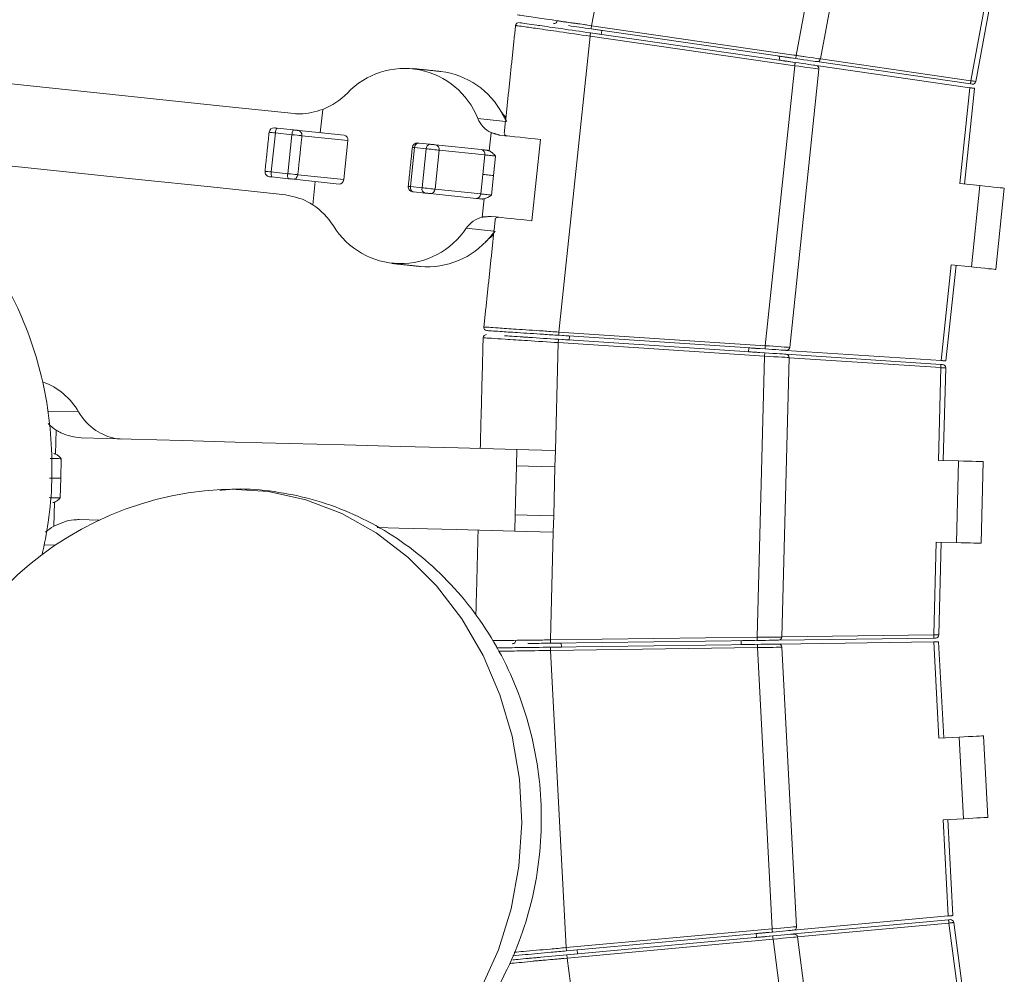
# Model space of a CAD drawing. Header units: millimetres. Extents: x 95 to 591, y 325 to 1119.
# Tile 19 of 55: x 282 to 313, y 487 to 516. Entities that reach past the tile are written whole.
import ezdxf

# ---------------------------------------------------------------- set-up
doc = ezdxf.new("R2010")
doc.units = ezdxf.units.MM

msp = doc.modelspace()

# ---------------------------------------------------------------- linework, layer by layer
at = {"color": 7, "linetype": 'Continuous', "lineweight": 15}
for p, q in [((306.18, 514.721), (307.748, 523.182)), ((306.922, 514.61), (308.481, 523.021)), ((299.919, 515.629), (300.521, 518.875)), ((311.527, 513.946), (312.044, 516.739)), ((311.675, 513.921), (312.192, 516.712)), ((300.232, 515.483), (299.903, 515.53)), ((306.166, 514.622), (299.905, 515.53)), ((299.919, 515.629), (306.18, 514.721)), ((300.215, 515.361), (300.232, 515.483)), ((298.921, 506.253), (299.873, 515.31)), ((306.134, 514.405), (299.873, 515.31)), ((299.887, 515.409), (306.148, 514.504)), ((299.89, 515.408), (300.215, 515.361)), ((305.658, 514.574), (305.676, 514.693)), ((305.962, 514.531), (306.071, 514.515)), ((306.088, 514.633), (305.98, 514.649)), ((311.512, 513.847), (306.81, 514.529)), ((311.511, 513.847), (306.81, 514.529)), ((306.923, 514.613), (311.527, 513.946)), ((305.234, 505.836), (306.134, 514.405)), ((305.982, 505.783), (306.877, 514.301)), ((306.792, 514.411), (311.491, 513.732)), ((311.183, 510.799), (311.491, 513.732)), ((311.332, 510.784), (311.64, 513.71)), ((311.332, 510.784), (311.64, 513.71)), ((311.562, 513.84), (311.512, 513.847)), ((291.695, 513.068), (291.62, 512.353)), ((296.438, 512.789), (297.286, 512.7)), ((290.296, 512.492), (290.803, 512.439)), ((290.872, 512.431), (292.35, 512.276)), ((290.121, 511.153), (290.247, 512.346)), ((290.753, 512.293), (290.247, 512.346)), ((290.628, 511.1), (290.753, 512.293)), ((292.465, 512.113), (291.058, 512.261)), ((292.34, 510.92), (292.465, 512.113)), ((296.845, 512.355), (296.786, 511.799)), ((298.092, 509.662), (298.353, 512.148)), ((294.378, 510.705), (294.503, 511.899)), ((294.858, 511.862), (294.503, 511.899)), ((294.628, 512.037), (294.983, 511.999)), ((294.732, 510.668), (294.858, 511.862)), ((295.13, 510.626), (295.255, 511.82)), ((295.142, 511.983), (296.54, 511.836)), ((296.654, 511.673), (295.255, 511.82)), ((296.591, 511.076), (296.654, 511.673)), ((296.981, 511.638), (296.919, 511.042)), ((290.121, 511.153), (290.628, 511.1)), ((290.646, 510.947), (290.139, 511)), ((292.194, 510.784), (290.715, 510.94)), ((290.933, 511.068), (292.34, 510.92)), ((296.528, 510.479), (296.591, 511.076)), ((296.919, 511.042), (296.856, 510.445)), ((291.388, 510.146), (291.463, 510.861)), ((294.378, 510.705), (294.732, 510.668)), ((295.13, 510.626), (296.528, 510.479)), ((311.183, 510.799), (311.801, 510.734)), ((311.54, 508.248), (311.801, 510.734)), ((312.286, 508.17), (312.547, 510.656)), ((294.826, 510.508), (294.471, 510.545)), ((296.384, 510.344), (294.985, 510.491)), ((296.573, 509.773), (296.632, 510.328)), ((296.933, 509.343), (296.085, 509.433)), ((310.614, 505.381), (310.922, 508.313)), ((310.763, 505.371), (311.071, 508.297)), ((310.763, 505.371), (311.071, 508.297)), ((311.54, 508.248), (310.922, 508.313)), ((305.227, 505.736), (298.914, 506.153)), ((299.245, 506.131), (298.917, 506.153)), ((298.921, 506.253), (305.234, 505.836)), ((299.237, 506.009), (299.245, 506.131)), ((298.813, 502.631), (298.9, 505.931)), ((305.213, 505.517), (298.9, 505.931)), ((298.905, 506.031), (299.237, 506.009)), ((298.906, 506.031), (305.219, 505.617)), ((304.725, 505.649), (304.733, 505.769)), ((304.988, 496.915), (305.213, 505.517)), ((305.032, 505.629), (305.141, 505.622)), ((305.149, 505.741), (305.039, 505.749)), ((305.869, 505.574), (310.61, 505.264)), ((305.869, 505.574), (310.609, 505.264)), ((310.614, 505.381), (305.876, 505.693)), ((305.738, 496.921), (305.962, 505.472)), ((310.604, 505.164), (305.962, 505.468)), ((310.61, 505.264), (310.66, 505.26)), ((310.529, 502.324), (310.604, 505.164)), ((310.679, 502.32), (310.754, 505.158)), ((283.274, 503.834), (284.225, 503.809)), ((283.542, 503.25), (283.523, 502.521)), ((297.633, 502.662), (297.62, 502.162)), ((298.813, 502.631), (298.8, 502.131)), ((283.695, 502.377), (283.68, 501.777)), ((310.529, 502.324), (311.15, 502.308)), ((311.085, 499.809), (311.15, 502.308)), ((311.835, 499.789), (311.9, 502.288)), ((297.58, 500.663), (297.62, 502.162)), ((298.761, 500.632), (298.8, 502.131)), ((283.68, 501.777), (283.664, 501.177)), ((283.465, 500.313), (283.485, 501.042)), ((297.567, 500.163), (297.58, 500.663)), ((284.855, 500.496), (284.238, 500.512)), ((298.748, 500.132), (298.761, 500.632)), ((298.662, 496.832), (298.748, 500.132)), ((310.39, 496.986), (310.464, 499.825)), ((311.085, 499.809), (310.464, 499.825)), ((310.54, 496.984), (310.614, 499.821)), ((283.518, 499.735), (283.165, 499.744)), ((298.662, 496.832), (304.988, 496.915)), ((304.989, 496.815), (298.663, 496.732)), ((304.495, 496.688), (304.493, 496.81)), ((304.91, 496.814), (304.801, 496.812)), ((310.391, 496.886), (305.639, 496.823)), ((310.389, 496.886), (305.639, 496.823)), ((305.641, 496.704), (310.388, 496.769)), ((305.738, 496.925), (310.39, 496.986)), ((310.542, 493.824), (310.388, 496.769)), ((310.441, 496.886), (310.391, 496.886)), ((310.692, 493.832), (310.538, 496.771)), ((310.692, 493.832), (310.538, 496.771)), ((298.994, 496.736), (298.661, 496.732)), ((298.664, 496.609), (304.99, 496.695)), ((304.992, 496.595), (298.666, 496.509)), ((299.142, 487.415), (298.666, 496.509)), ((298.667, 496.609), (298.996, 496.614)), ((298.996, 496.614), (298.994, 496.736)), ((304.802, 496.693), (304.912, 496.694)), ((305.443, 487.991), (304.992, 496.595)), ((306.19, 488.055), (305.742, 496.609)), ((310.542, 493.824), (311.163, 493.856)), ((311.294, 491.36), (311.163, 493.856)), ((312.043, 491.399), (311.912, 493.896)), ((311.294, 491.36), (310.673, 491.327)), ((310.828, 488.383), (310.673, 491.327)), ((310.977, 488.396), (310.823, 491.335)), ((310.977, 488.396), (310.823, 491.335)), ((310.828, 488.383), (306.099, 487.951)), ((306.111, 487.832), (310.843, 488.267)), ((306.111, 487.832), (310.841, 488.267)), ((310.852, 488.167), (306.219, 487.741)), ((310.843, 488.267), (310.892, 488.271)), ((311.222, 485.351), (310.852, 488.167)), ((311.371, 485.37), (311.001, 488.185)), ((299.142, 487.415), (305.443, 487.991)), ((305.452, 487.891), (299.151, 487.316)), ((299.163, 487.193), (305.463, 487.772)), ((304.969, 487.727), (304.958, 487.846)), ((305.373, 487.884), (305.264, 487.874)), ((305.275, 487.755), (305.385, 487.765)), ((307.335, 479.264), (306.219, 487.745)), ((299.142, 487.415), (299.151, 487.316)), ((305.472, 487.673), (299.172, 487.094)), ((306.595, 479.141), (305.472, 487.673)), ((299.481, 487.346), (299.154, 487.316)), ((299.161, 487.193), (299.492, 487.224)), ((299.492, 487.224), (299.481, 487.346)), ((299.603, 483.821), (299.172, 487.094))]:
    msp.add_line(p, q, dxfattribs=at)
at = {"color": 7, "linetype": 'Continuous', "lineweight": 15, "flags": 128}
for points in [[(299.919, 515.629), (299.916, 515.61), (299.914, 515.591), (299.911, 515.574), (299.909, 515.559), (299.907, 515.547), (299.906, 515.538), (299.905, 515.532), (299.905, 515.53)], [(299.873, 515.31), (299.876, 515.329), (299.878, 515.347), (299.881, 515.365), (299.883, 515.38), (299.885, 515.392), (299.886, 515.401), (299.887, 515.407), (299.887, 515.409)], [(275.037, 514.598), (276.661, 514.428), (278.392, 514.246), (280.229, 514.053), (282.165, 513.849), (284.198, 513.636), (286.321, 513.412), (288.531, 513.18), (290.821, 512.939)], [(305.846, 514.669), (305.822, 514.672), (305.791, 514.677), (305.755, 514.682), (305.714, 514.688), (305.669, 514.694), (305.623, 514.701)], [(305.658, 514.575), (305.696, 514.569), (305.737, 514.563), (305.774, 514.558), (305.805, 514.554), (305.829, 514.55)], [(305.829, 514.55), (305.843, 514.548), (305.861, 514.545), (305.883, 514.542), (305.908, 514.539), (305.935, 514.535), (305.962, 514.531)], [(305.98, 514.649), (305.952, 514.653), (305.926, 514.657), (305.901, 514.661), (305.879, 514.664), (305.86, 514.666), (305.846, 514.669)], [(306.102, 514.732), (306.274, 514.707), (306.413, 514.686)], [(306.18, 514.721), (306.177, 514.702), (306.175, 514.683), (306.172, 514.666), (306.17, 514.651), (306.168, 514.639), (306.167, 514.63), (306.166, 514.624), (306.166, 514.622)], [(306.81, 514.529), (306.797, 514.531), (306.761, 514.536), (306.701, 514.545), (306.621, 514.556), (306.524, 514.57), (306.412, 514.586), (306.291, 514.604), (306.166, 514.622)], [(306.18, 514.721), (306.325, 514.699), (306.464, 514.678), (306.593, 514.659), (306.705, 514.642), (306.797, 514.628), (306.866, 514.618), (306.908, 514.612), (306.922, 514.61)], [(306.134, 514.405), (306.137, 514.424), (306.14, 514.443), (306.142, 514.46), (306.144, 514.475), (306.146, 514.487), (306.147, 514.496), (306.148, 514.502), (306.148, 514.504)], [(306.877, 514.301), (306.866, 514.303), (306.833, 514.308), (306.778, 514.315), (306.704, 514.326), (306.612, 514.338), (306.506, 514.353), (306.388, 514.37), (306.263, 514.387), (306.134, 514.405)], [(306.148, 514.504), (306.26, 514.488), (306.369, 514.472), (306.47, 514.457), (306.562, 514.444), (306.642, 514.433), (306.706, 514.423), (306.753, 514.416), (306.783, 514.412), (306.792, 514.411)], [(311.512, 513.847), (311.513, 513.849), (311.513, 513.855), (311.515, 513.864), (311.517, 513.876), (311.519, 513.891), (311.521, 513.908), (311.524, 513.927), (311.527, 513.946)], [(311.527, 513.946), (311.552, 513.942), (311.577, 513.937), (311.601, 513.933), (311.622, 513.93), (311.64, 513.927), (311.655, 513.924), (311.666, 513.922), (311.672, 513.921), (311.675, 513.921)], [(311.64, 513.71), (311.638, 513.711), (311.63, 513.712), (311.619, 513.714), (311.603, 513.716), (311.584, 513.719), (311.561, 513.722), (311.536, 513.725), (311.51, 513.729), (311.483, 513.733)], [(311.64, 513.71), (311.638, 513.711), (311.631, 513.712), (311.62, 513.713), (311.605, 513.715), (311.587, 513.718), (311.566, 513.721), (311.542, 513.725), (311.517, 513.728), (311.491, 513.732)], [(290.219, 512.5), (290.221, 512.5), (290.227, 512.499), (290.239, 512.498), (290.255, 512.496), (290.274, 512.494), (290.296, 512.492)], [(290.785, 512.441), (290.788, 512.44), (290.804, 512.439), (290.832, 512.436), (290.872, 512.431)], [(290.803, 512.439), (290.834, 512.435), (290.865, 512.432), (290.892, 512.429), (290.912, 512.427), (290.923, 512.426), (290.925, 512.426)], [(290.56, 510.453), (288.269, 510.694), (286.06, 510.926), (283.936, 511.149), (281.904, 511.363), (279.967, 511.567), (278.131, 511.76), (276.399, 511.942), (274.776, 512.112)], [(290.247, 512.346), (290.192, 512.352), (290.144, 512.357), (290.104, 512.361), (290.075, 512.364), (290.058, 512.366), (290.054, 512.367)], [(291.058, 512.261), (291.053, 512.262), (291.026, 512.264), (290.976, 512.27), (290.91, 512.277), (290.833, 512.285), (290.753, 512.293)], [(291.682, 512.346), (291.684, 512.346), (291.684, 512.346)], [(297.112, 512.278), (297.267, 512.262), (297.421, 512.246), (297.576, 512.23), (297.731, 512.213), (297.886, 512.197), (298.041, 512.181), (298.197, 512.164), (298.353, 512.148)], [(294.503, 511.899), (294.459, 511.904), (294.438, 511.906), (294.437, 511.906)], [(294.601, 512.039), (294.602, 512.039), (294.61, 512.038), (294.628, 512.037)], [(295.255, 511.82), (295.22, 511.824), (295.176, 511.828), (295.124, 511.834), (295.068, 511.84), (295.01, 511.846), (294.954, 511.852), (294.902, 511.857), (294.858, 511.862)], [(294.983, 511.999), (295, 511.997), (295.021, 511.995), (295.044, 511.993), (295.067, 511.991), (295.089, 511.988), (295.11, 511.986), (295.128, 511.984), (295.142, 511.983)], [(296.54, 511.836), (296.557, 511.834), (296.576, 511.832), (296.597, 511.83), (296.62, 511.827), (296.644, 511.825), (296.67, 511.822), (296.697, 511.819), (296.725, 511.816)], [(296.981, 511.638), (296.938, 511.643), (296.891, 511.648), (296.844, 511.653), (296.798, 511.658), (296.755, 511.662), (296.715, 511.666), (296.681, 511.67), (296.654, 511.673)], [(289.929, 511.173), (289.933, 511.173), (289.949, 511.171), (289.978, 511.168), (290.018, 511.164), (290.067, 511.159), (290.121, 511.153)], [(290.139, 511), (290.117, 511.002), (290.098, 511.004), (290.082, 511.006), (290.07, 511.007), (290.064, 511.008), (290.062, 511.008)], [(290.628, 511.1), (290.707, 511.091), (290.784, 511.083), (290.851, 511.076), (290.9, 511.071), (290.928, 511.068), (290.933, 511.068)], [(290.715, 510.94), (290.675, 510.944), (290.647, 510.947), (290.631, 510.948), (290.628, 510.949)], [(290.768, 510.934), (290.766, 510.934), (290.755, 510.935), (290.735, 510.938), (290.708, 510.94), (290.678, 510.944), (290.646, 510.947)], [(296.919, 511.042), (296.875, 511.046), (296.829, 511.051), (296.782, 511.056), (296.736, 511.061), (296.692, 511.066), (296.652, 511.07), (296.618, 511.073), (296.591, 511.076)], [(291.528, 510.854), (291.527, 510.854), (291.525, 510.854)], [(294.311, 510.713), (294.313, 510.712), (294.334, 510.71), (294.378, 510.705)], [(294.732, 510.668), (294.777, 510.664), (294.828, 510.658), (294.885, 510.652), (294.942, 510.646), (294.999, 510.64), (295.051, 510.635), (295.095, 510.63), (295.13, 510.626)], [(311.801, 510.734), (311.947, 510.719), (312.086, 510.704), (312.215, 510.691), (312.328, 510.679), (312.421, 510.669), (312.49, 510.662), (312.533, 510.658), (312.547, 510.656)], [(294.471, 510.545), (294.454, 510.547), (294.445, 510.548), (294.445, 510.548)], [(294.985, 510.491), (294.971, 510.492), (294.953, 510.494), (294.932, 510.496), (294.91, 510.499), (294.887, 510.501), (294.864, 510.504), (294.844, 510.506), (294.826, 510.508)], [(296.568, 510.324), (296.54, 510.327), (296.513, 510.33), (296.487, 510.333), (296.463, 510.336), (296.44, 510.338), (296.419, 510.34), (296.4, 510.342), (296.384, 510.344)], [(296.528, 510.479), (296.556, 510.477), (296.59, 510.473), (296.629, 510.469), (296.673, 510.464), (296.719, 510.459), (296.766, 510.454), (296.812, 510.45), (296.856, 510.445)], [(298.092, 509.662), (297.936, 509.678), (297.78, 509.694), (297.625, 509.711), (297.47, 509.727), (297.315, 509.743), (297.16, 509.759), (297.005, 509.776), (296.851, 509.792)], [(312.286, 508.17), (312.271, 508.171), (312.229, 508.176), (312.16, 508.183), (312.067, 508.193), (311.954, 508.205), (311.825, 508.218), (311.685, 508.233), (311.54, 508.248)], [(298.914, 506.153), (298.914, 506.155), (298.915, 506.161), (298.915, 506.17), (298.916, 506.182), (298.917, 506.198), (298.918, 506.215), (298.92, 506.234), (298.921, 506.253)], [(298.906, 506.031), (298.906, 506.029), (298.906, 506.023), (298.905, 506.014), (298.904, 506.001), (298.904, 505.986), (298.902, 505.969), (298.901, 505.95), (298.9, 505.931)], [(305.469, 505.819), (305.328, 505.829), (305.155, 505.841)], [(305.227, 505.736), (305.227, 505.738), (305.227, 505.744), (305.228, 505.753), (305.229, 505.766), (305.23, 505.781), (305.231, 505.798), (305.232, 505.817), (305.234, 505.836)], [(305.234, 505.836), (305.364, 505.827), (305.49, 505.818), (305.608, 505.809), (305.715, 505.802), (305.807, 505.795), (305.882, 505.79), (305.937, 505.786), (305.971, 505.784), (305.982, 505.783)], [(304.725, 505.649), (304.763, 505.647), (304.805, 505.644), (304.842, 505.642), (304.873, 505.64), (304.897, 505.638)], [(304.905, 505.758), (304.88, 505.759), (304.849, 505.761), (304.812, 505.764), (304.771, 505.766), (304.733, 505.769)], [(304.897, 505.638), (304.911, 505.637), (304.93, 505.636), (304.952, 505.634), (304.977, 505.633), (305.004, 505.631), (305.032, 505.629)], [(305.039, 505.749), (305.011, 505.751), (304.985, 505.752), (304.96, 505.754), (304.938, 505.755), (304.919, 505.757), (304.905, 505.758)], [(305.219, 505.617), (305.219, 505.615), (305.219, 505.609), (305.218, 505.6), (305.217, 505.588), (305.217, 505.573), (305.215, 505.555), (305.214, 505.537), (305.213, 505.517)], [(305.962, 505.472), (305.948, 505.473), (305.905, 505.475), (305.836, 505.48), (305.743, 505.485), (305.629, 505.492), (305.5, 505.5), (305.359, 505.508), (305.213, 505.517)], [(305.219, 505.617), (305.346, 505.609), (305.468, 505.601), (305.58, 505.593), (305.678, 505.587), (305.759, 505.582), (305.819, 505.578), (305.856, 505.575), (305.869, 505.574)], [(305.876, 505.693), (305.866, 505.694), (305.837, 505.696), (305.789, 505.699), (305.724, 505.703), (305.644, 505.709), (305.552, 505.715), (305.449, 505.722), (305.34, 505.729), (305.227, 505.736)], [(310.604, 505.164), (310.605, 505.183), (310.606, 505.202), (310.607, 505.219), (310.608, 505.234), (310.609, 505.247), (310.61, 505.256), (310.61, 505.262), (310.61, 505.264)], [(310.606, 505.381), (310.633, 505.379), (310.659, 505.378), (310.684, 505.376), (310.707, 505.374), (310.726, 505.373), (310.742, 505.372), (310.754, 505.371), (310.761, 505.371), (310.763, 505.371)], [(310.614, 505.381), (310.64, 505.379), (310.665, 505.377), (310.689, 505.376), (310.71, 505.374), (310.728, 505.373), (310.743, 505.372), (310.754, 505.371), (310.761, 505.371), (310.763, 505.371)], [(310.754, 505.158), (310.751, 505.158), (310.745, 505.158), (310.733, 505.159), (310.719, 505.159), (310.7, 505.16), (310.679, 505.161), (310.655, 505.162), (310.63, 505.163), (310.604, 505.164)], [(284.304, 503.011), (285.832, 502.971), (287.404, 502.93), (289.017, 502.888), (290.669, 502.844), (292.359, 502.8), (294.084, 502.755), (295.843, 502.709), (297.633, 502.662)], [(297.633, 502.662), (298.005, 502.652), (298.402, 502.642), (298.813, 502.631)], [(283.695, 502.377), (283.657, 502.378), (283.615, 502.379), (283.569, 502.38), (283.522, 502.381), (283.475, 502.382), (283.43, 502.384), (283.389, 502.385), (283.352, 502.386)], [(311.15, 502.308), (311.297, 502.304), (311.437, 502.3), (311.567, 502.297), (311.681, 502.294), (311.774, 502.292), (311.843, 502.29), (311.886, 502.289), (311.9, 502.288)], [(297.62, 502.162), (297.991, 502.152), (298.389, 502.142), (298.8, 502.131)], [(283.336, 501.786), (283.373, 501.785), (283.414, 501.784), (283.459, 501.783), (283.506, 501.781), (283.553, 501.78), (283.599, 501.779), (283.642, 501.778), (283.68, 501.777)], [(296.543, 486.171), (297.072, 487.35), (297.458, 488.602), (297.696, 489.904), (297.781, 491.235), (297.711, 492.569), (297.488, 493.883), (297.115, 495.153), (296.6, 496.358), (295.951, 497.475), (295.18, 498.484), (294.301, 499.368), (293.329, 500.111), (292.282, 500.699), (291.179, 501.122), (290.039, 501.372), (288.883, 501.445), (288.593, 501.436)], [(283.321, 501.186), (283.357, 501.185), (283.399, 501.184), (283.444, 501.183), (283.49, 501.182), (283.538, 501.18), (283.583, 501.179), (283.626, 501.178), (283.664, 501.177)], [(297.58, 500.663), (297.952, 500.653), (298.35, 500.642), (298.761, 500.632)], [(297.567, 500.163), (295.777, 500.21), (294.019, 500.256), (293.364, 500.273)], [(298.748, 500.132), (298.337, 500.143), (297.939, 500.153), (297.567, 500.163)], [(311.835, 499.789), (311.82, 499.79), (311.778, 499.791), (311.708, 499.793), (311.615, 499.795), (311.501, 499.798), (311.372, 499.801), (311.231, 499.805), (311.085, 499.809)], [(298.662, 496.832), (298.662, 496.812), (298.662, 496.794), (298.662, 496.776), (298.663, 496.761), (298.663, 496.749), (298.663, 496.74), (298.663, 496.734), (298.663, 496.732)], [(304.666, 496.811), (304.642, 496.81), (304.61, 496.81), (304.574, 496.809), (304.532, 496.809), (304.493, 496.808)], [(304.801, 496.812), (304.773, 496.812), (304.746, 496.812), (304.721, 496.811), (304.699, 496.811), (304.68, 496.811), (304.666, 496.811)], [(304.988, 496.915), (305.134, 496.916), (305.275, 496.917), (305.405, 496.918), (305.518, 496.919), (305.612, 496.92), (305.681, 496.92), (305.724, 496.921), (305.738, 496.921)], [(304.988, 496.915), (304.988, 496.895), (304.988, 496.877), (304.988, 496.859), (304.989, 496.844), (304.989, 496.832), (304.989, 496.822), (304.989, 496.817), (304.989, 496.815)], [(305.639, 496.823), (305.627, 496.823), (305.59, 496.823), (305.53, 496.822), (305.449, 496.821), (305.35, 496.82), (305.238, 496.818), (305.116, 496.816), (304.989, 496.815)], [(310.538, 496.771), (310.536, 496.771), (310.529, 496.771), (310.517, 496.77), (310.501, 496.77), (310.481, 496.77), (310.459, 496.77), (310.434, 496.769), (310.407, 496.769), (310.38, 496.768)], [(310.538, 496.771), (310.536, 496.771), (310.529, 496.771), (310.518, 496.77), (310.503, 496.77), (310.485, 496.77), (310.463, 496.77), (310.439, 496.769), (310.414, 496.769), (310.388, 496.769)], [(310.39, 496.986), (310.416, 496.985), (310.441, 496.985), (310.465, 496.985), (310.486, 496.984), (310.504, 496.984), (310.519, 496.984), (310.53, 496.984), (310.537, 496.984), (310.54, 496.984)], [(310.391, 496.886), (310.391, 496.887), (310.391, 496.893), (310.391, 496.902), (310.39, 496.915), (310.39, 496.93), (310.39, 496.947), (310.39, 496.966), (310.39, 496.986)], [(298.666, 496.509), (298.665, 496.529), (298.665, 496.548), (298.665, 496.565), (298.665, 496.58), (298.665, 496.592), (298.664, 496.602), (298.664, 496.607), (298.664, 496.609)], [(304.495, 496.688), (304.533, 496.689), (304.575, 496.69), (304.612, 496.69), (304.643, 496.69), (304.667, 496.691)], [(304.667, 496.691), (304.682, 496.691), (304.7, 496.691), (304.722, 496.692), (304.747, 496.692), (304.774, 496.692), (304.802, 496.693)], [(304.913, 496.594), (305.087, 496.597), (305.227, 496.6)], [(304.99, 496.695), (305.103, 496.697), (305.213, 496.698), (305.315, 496.7), (305.408, 496.701), (305.488, 496.702), (305.554, 496.703), (305.601, 496.704), (305.631, 496.704), (305.641, 496.704)], [(304.992, 496.595), (304.991, 496.615), (304.991, 496.633), (304.991, 496.651), (304.991, 496.666), (304.99, 496.678), (304.99, 496.688), (304.99, 496.693), (304.99, 496.695)], [(305.742, 496.609), (305.73, 496.609), (305.697, 496.608), (305.641, 496.607), (305.566, 496.606), (305.474, 496.604), (305.367, 496.602), (305.248, 496.6), (305.122, 496.598), (304.992, 496.595)], [(311.163, 493.856), (311.309, 493.864), (311.449, 493.871), (311.579, 493.878), (311.692, 493.884), (311.786, 493.889), (311.855, 493.893), (311.897, 493.895), (311.912, 493.896)], [(312.043, 491.399), (312.028, 491.398), (311.986, 491.396), (311.916, 491.393), (311.823, 491.388), (311.71, 491.382), (311.58, 491.375), (311.44, 491.368), (311.294, 491.36)], [(310.82, 488.382), (310.847, 488.384), (310.873, 488.387), (310.898, 488.389), (310.92, 488.391), (310.94, 488.393), (310.956, 488.394), (310.968, 488.395), (310.975, 488.396), (310.977, 488.396)], [(310.828, 488.383), (310.854, 488.385), (310.879, 488.387), (310.902, 488.39), (310.924, 488.391), (310.942, 488.393), (310.957, 488.395), (310.968, 488.396), (310.975, 488.396), (310.977, 488.396)], [(305.443, 487.991), (305.572, 488.002), (305.698, 488.013), (305.816, 488.023), (305.923, 488.032), (306.015, 488.04), (306.09, 488.047), (306.145, 488.052), (306.179, 488.054), (306.19, 488.055)], [(310.852, 488.167), (310.85, 488.187), (310.848, 488.205), (310.847, 488.222), (310.845, 488.237), (310.844, 488.25), (310.843, 488.259), (310.843, 488.265), (310.843, 488.267)], [(311.001, 488.185), (310.998, 488.184), (310.992, 488.184), (310.981, 488.182), (310.966, 488.181), (310.947, 488.178), (310.926, 488.176), (310.903, 488.173), (310.878, 488.17), (310.852, 488.167)], [(304.917, 487.722), (304.963, 487.726), (305.008, 487.731), (305.049, 487.734), (305.086, 487.738), (305.117, 487.741), (305.141, 487.743)], [(305.13, 487.862), (305.106, 487.86), (305.075, 487.857), (305.038, 487.854), (304.996, 487.85), (304.958, 487.846)], [(305.264, 487.874), (305.237, 487.872), (305.21, 487.869), (305.185, 487.867), (305.163, 487.865), (305.144, 487.863), (305.13, 487.862)], [(305.141, 487.743), (305.155, 487.744), (305.174, 487.746), (305.196, 487.748), (305.221, 487.75), (305.248, 487.753), (305.275, 487.755)], [(305.452, 487.891), (305.451, 487.893), (305.451, 487.899), (305.45, 487.908), (305.449, 487.921), (305.448, 487.936), (305.446, 487.953), (305.444, 487.972), (305.443, 487.991)], [(306.099, 487.951), (306.09, 487.95), (306.06, 487.947), (306.013, 487.943), (305.948, 487.937), (305.868, 487.929), (305.776, 487.921), (305.673, 487.912), (305.564, 487.902), (305.452, 487.891)], [(305.463, 487.772), (305.589, 487.784), (305.711, 487.795), (305.823, 487.805), (305.921, 487.814), (306.001, 487.822), (306.061, 487.827), (306.098, 487.831), (306.111, 487.832)], [(305.463, 487.772), (305.463, 487.77), (305.464, 487.765), (305.464, 487.756), (305.465, 487.743), (305.467, 487.728), (305.468, 487.711), (305.47, 487.692), (305.472, 487.673)], [(306.219, 487.745), (306.205, 487.744), (306.162, 487.74), (306.093, 487.733), (306, 487.724), (305.887, 487.713), (305.758, 487.701), (305.618, 487.687), (305.472, 487.673)], [(299.163, 487.193), (299.163, 487.192), (299.164, 487.186), (299.164, 487.177), (299.165, 487.164), (299.167, 487.149), (299.168, 487.132), (299.17, 487.113), (299.172, 487.094)]]:
    msp.add_lwpolyline(points, dxfattribs=at)
at = {"color": 7, "linetype": 'Continuous', "lineweight": 15}
for centre, radius, start, end in [((297.694, 515.624), 0.1, 81.6566, 176.0904), ((298.773, 515.795), 0.1, 261.801, 350.838), ((306.824, 514.628), 0.1, 261.75, 349.5), ((294.195, 511.91), 2.409, 21.4143, 136.4805), ((295.015, 511.79), 2.455, 27.6591, 83.1314), ((306.778, 514.312), 0.1, 354, 81.7788), ((311.576, 513.939), 0.1, 261.75, 349.5), ((290.88, 515.114), 2.203, 291.7163, 315.421), ((299.053, 514.342), 2.326, 212.8686, 221.0154), ((297.253, 513.146), 0.89, 203.6238, 242.6709), ((290.203, 512.351), 0.15, 84, 174), ((290.441, 512.362), 0.195, 138.1442, 184.5027), ((290.948, 512.308), 0.195, 138.1445, 184.5027), ((290.909, 512.277), 0.15, 354, 84), ((294.586, 511.89), 0.15, 84, 174), ((294.638, 511.902), 0.135, 94.1989, 181.4405), ((294.993, 511.865), 0.135, 94.1993, 181.4405), ((295.116, 511.844), 0.141, 350.1856, 79.5996), ((296.515, 511.697), 0.141, 350.1904, 79.5983), ((290.078, 511.157), 0.15, 174, 264), ((290.309, 511.097), 0.195, 163.5002, 209.8573), ((290.815, 511.044), 0.195, 163.5004, 209.8572), ((290.783, 511.083), 0.15, 264, 354), ((294.46, 510.697), 0.15, 174, 264), ((294.509, 510.674), 0.135, 166.5631, 253.7968), ((294.863, 510.637), 0.135, 166.563, 253.7969), ((294.989, 510.632), 0.141, 268.4032, 357.8109), ((296.388, 510.485), 0.141, 268.4022, 357.8119), ((290.165, 508.314), 2.203, 32.5792, 56.283), ((296.809, 508.914), 0.89, 105.3296, 144.3759), ((294.075, 510.759), 2.409, 211.5196, 326.5856), ((294.894, 510.724), 2.473, 265.0783, 320.1312), ((298.213, 507.493), 2.164, 126.6772, 135.4383), ((296.724, 506.398), 0.1, 171.1477, 266.3449), ((296.703, 506.075), 0.1, 86.1267, 180.5885), ((305.883, 505.793), 0.1, 266.2212, 354), ((305.862, 505.475), 0.1, 358.5, 86.25), ((310.654, 505.161), 0.1, 358.5, 86.25), ((282.417, 502.769), 2.085, 29.8924, 69.9334), ((285.9, 504.821), 1.957, 211.1638, 233.9479), ((284.507, 504.676), 1.722, 225.315, 235.9236), ((289.117, 491.449), 10, 93, 183), ((284.354, 498.839), 1.72, 121.0766, 131.5248), ((297.503, 496.817), 0.1, 270.799, 359.8371), ((305.638, 496.923), 0.1, 270.75, 358.5), ((310.44, 496.986), 0.1, 270.75, 358.5), ((305.642, 496.604), 0.1, 3, 90.7788), ((289.117, 491.449), 10, 183, 273), ((306.09, 488.05), 0.1, 275.2212, 3), ((310.902, 488.172), 0.1, 7.5, 95.25), ((306.12, 487.732), 0.1, 7.5, 95.25)]:
    msp.add_arc(centre, radius, start, end, dxfattribs=at)
for centre, start_param, end_param in [((292.335, 512.127), 4.712389, 6.283185), ((292.209, 510.933), 3.141593, 4.712389)]:
    msp.add_ellipse(centre, major_axis=(0.016, 0.149), ratio=0.875873, start_param=start_param, end_param=end_param, dxfattribs=at)
for points, knots in [([(297.664, 515.96), (297.658, 515.961), (297.636, 515.964), (297.778, 515.943), (298.091, 515.897), (298.651, 515.815), (299.231, 515.73), (299.677, 515.664), (299.839, 515.641), (299.919, 515.629)], [0, 0, 0, 0, 0.055456, 0.206206, 0.362015, 0.579619, 0.848781, 0.924515, 1, 1, 1, 1]), ([(299.769, 515.651), (299.577, 515.678), (299.325, 515.714), (299.052, 515.752), (298.939, 515.768), (298.888, 515.775), (298.88, 515.776), (298.877, 515.776)], [0, 0, 0, 0, 0.526885, 0.693921, 0.851499, 0.954616, 1, 1, 1, 1]), ([(299.873, 515.31), (299.555, 515.355), (298.979, 515.437), (298.278, 515.538), (297.841, 515.6), (297.615, 515.632), (297.616, 515.632), (297.616, 515.632)], [0, 0, 0, 0, 0.295924, 0.536184, 0.728207, 0.891044, 1, 1, 1, 1]), ([(297.728, 515.72), (297.728, 515.72), (297.728, 515.72), (297.913, 515.694), (298.139, 515.661), (298.247, 515.645)], [0, 0, 0, 0, 0.258075, 0.644748, 1, 1, 1, 1]), ([(298.247, 515.645), (298.277, 515.641), (298.469, 515.613), (299.037, 515.531), (299.584, 515.452), (299.887, 515.409)], [0, 0, 0, 0, 0.074951, 0.487956, 1, 1, 1, 1]), ([(298.759, 515.696), (298.758, 515.696), (298.757, 515.696), (298.766, 515.695), (298.769, 515.695)], [0, 0, 0, 0, 0.711909, 1, 1, 1, 1]), ([(299.903, 515.53), (299.783, 515.548), (299.535, 515.584), (299.325, 515.614), (299.217, 515.63)], [0, 0, 0, 0, 0.485379, 1, 1, 1, 1]), ([(291.695, 513.068), (291.462, 512.999), (291.17, 512.912), (290.88, 512.935), (290.821, 512.939)], [0, 0, 0, 0, 0.799547, 1, 1, 1, 1]), ([(297.266, 512.334), (297.26, 512.318), (297.246, 512.28), (297.31, 512.263), (297.346, 512.254)], [0, 0, 0, 0, 0.424065, 1, 1, 1, 1]), ([(283.103, 499.422), (283.175, 499.758), (283.334, 500.507), (283.425, 501.704), (283.403, 502.986), (283.243, 504.261), (282.947, 505.509), (282.513, 506.711), (281.944, 507.843), (281.244, 508.88), (280.453, 509.767), (279.571, 510.521), (278.618, 511.131), (277.573, 511.601), (276.495, 511.884), (275.714, 512.01), (275.301, 511.993), (275.252, 511.991)], [0, 0, 0, 0, 0.0591438, 0.1318854, 0.2049468, 0.2784049, 0.3523427, 0.4268011, 0.5016142, 0.5763645, 0.6504658, 0.7157488, 0.7869252, 0.8565047, 0.9244034, 0.9908974, 1, 1, 1, 1]), ([(296.786, 511.799), (296.821, 511.779), (296.893, 511.737), (296.95, 511.672), (296.981, 511.639), (296.981, 511.638)], [0, 0, 0, 0, 0.482123, 0.991932, 1, 1, 1, 1]), ([(290.56, 510.453), (290.791, 510.404), (291.081, 510.343), (291.336, 510.179), (291.388, 510.146)], [0, 0, 0, 0, 0.799519, 1, 1, 1, 1]), ([(296.856, 510.445), (296.855, 510.445), (296.819, 510.419), (296.749, 510.367), (296.67, 510.341), (296.632, 510.328)], [0, 0, 0, 0, 0.008059, 0.517895, 1, 1, 1, 1]), ([(297.085, 509.767), (297.024, 509.759), (296.957, 509.75), (296.976, 509.713), (296.978, 509.709)], [0, 0, 0, 0, 0.905596, 1, 1, 1, 1]), ([(296.647, 506.407), (296.641, 506.407), (296.618, 506.409), (296.762, 506.399), (297.077, 506.378), (297.642, 506.339), (298.227, 506.3), (298.677, 506.269), (298.84, 506.258), (298.921, 506.253)], [0, 0, 0, 0, 0.0559802, 0.2066344, 0.362363, 0.5798626, 0.8488733, 0.9245649, 1, 1, 1, 1]), ([(298.914, 506.153), (298.757, 506.164), (298.321, 506.192), (297.685, 506.234), (297.144, 506.27), (296.847, 506.29), (296.712, 506.299), (296.732, 506.297), (296.738, 506.297)], [0, 0, 0, 0, 0.153302, 0.42551, 0.643606, 0.79803, 0.9461, 1, 1, 1, 1]), ([(297.253, 506.139), (297.283, 506.137), (297.477, 506.124), (298.05, 506.087), (298.601, 506.051), (298.906, 506.031)], [0, 0, 0, 0, 0.0749533, 0.4879403, 1, 1, 1, 1]), ([(298.068, 506.086), (297.999, 506.09), (297.838, 506.101), (297.791, 506.104), (297.765, 506.106)], [0, 0, 0, 0, 0.427394, 1, 1, 1, 1]), ([(298.9, 505.931), (298.58, 505.951), (297.999, 505.989), (297.292, 506.034), (296.852, 506.062), (296.624, 506.076), (296.625, 506.076), (296.625, 506.076)], [0, 0, 0, 0, 0.2960907, 0.5364639, 0.7285859, 0.891505, 1, 1, 1, 1]), ([(284.304, 503.011), (284.092, 503.041), (283.827, 503.078), (283.59, 503.221), (283.542, 503.25)], [0, 0, 0, 0, 0.799525, 1, 1, 1, 1]), ([(284.748, 503.239), (284.944, 503.135), (285.2, 502.999), (285.478, 502.983), (285.544, 502.979)], [0, 0, 0, 0, 0.763327, 1, 1, 1, 1]), ([(283.523, 502.521), (283.554, 502.503), (283.616, 502.467), (283.668, 502.407), (283.695, 502.377), (283.695, 502.377)], [0, 0, 0, 0, 0.482097, 0.991869, 1, 1, 1, 1]), ([(289.643, 481.482), (289.801, 481.486), (290.347, 481.498), (291.269, 481.685), (292.382, 482.033), (293.44, 482.536), (294.429, 483.174), (295.334, 483.94), (296.143, 484.822), (296.845, 485.809), (297.427, 486.887), (297.881, 488.041), (298.198, 489.253), (298.373, 490.504), (298.399, 491.775), (298.277, 493.045), (298.005, 494.294), (297.588, 495.5), (297.03, 496.644), (296.339, 497.704), (295.526, 498.661), (294.607, 499.498), (293.596, 500.2), (292.513, 500.755), (291.378, 501.157), (290.212, 501.389), (289.261, 501.476), (288.709, 501.428), (288.547, 501.414)], [0, 0, 0, 0, 0.0159, 0.055031, 0.09406, 0.133086, 0.172205, 0.211499, 0.251035, 0.290851, 0.330959, 0.371349, 0.411995, 0.452863, 0.493917, 0.535123, 0.576446, 0.617841, 0.65926, 0.700643, 0.741913, 0.78299, 0.823799, 0.864286, 0.904422, 0.944216, 0.983708, 1, 1, 1, 1]), ([(283.664, 501.177), (283.664, 501.177), (283.635, 501.148), (283.58, 501.091), (283.516, 501.058), (283.485, 501.042)], [0, 0, 0, 0, 0.008138, 0.517883, 1, 1, 1, 1]), ([(283.465, 500.313), (283.667, 500.401), (283.92, 500.511), (284.185, 500.512), (284.238, 500.512)], [0, 0, 0, 0, 0.79952, 1, 1, 1, 1]), ([(296.889, 496.812), (297.037, 496.813), (297.404, 496.817), (297.968, 496.824), (298.417, 496.829), (298.58, 496.831), (298.662, 496.832)], [0, 0, 0, 0, 0.300592, 0.748413, 0.874413, 1, 1, 1, 1]), ([(297.008, 496.587), (297.038, 496.587), (297.232, 496.59), (297.806, 496.598), (298.358, 496.605), (298.664, 496.609)], [0, 0, 0, 0, 0.074951, 0.487957, 1, 1, 1, 1]), ([(298.666, 496.509), (298.341, 496.504), (297.768, 496.496), (297.287, 496.488), (297.078, 496.485)], [0, 0, 0, 0, 0.56656, 1, 1, 1, 1]), ([(297.505, 496.717), (297.504, 496.717), (297.504, 496.717), (297.513, 496.717), (297.515, 496.717)], [0, 0, 0, 0, 0.711906, 1, 1, 1, 1]), ([(298.661, 496.732), (298.54, 496.73), (298.289, 496.727), (298.077, 496.724), (297.968, 496.723)], [0, 0, 0, 0, 0.485387, 1, 1, 1, 1]), ([(297.552, 487.272), (297.644, 487.281), (297.957, 487.309), (298.452, 487.353), (298.898, 487.393), (299.061, 487.408), (299.142, 487.415)], [0, 0, 0, 0, 0.209984, 0.715824, 0.858155, 1, 1, 1, 1]), ([(299.151, 487.316), (298.995, 487.301), (298.562, 487.262), (297.968, 487.208), (297.633, 487.177), (297.51, 487.166)], [0, 0, 0, 0, 0.262521, 0.728664, 1, 1, 1, 1]), ([(297.513, 487.042), (297.543, 487.045), (297.736, 487.062), (298.308, 487.115), (298.858, 487.165), (299.163, 487.193)], [0, 0, 0, 0, 0.074951, 0.487936, 1, 1, 1, 1]), ([(298.326, 487.117), (298.259, 487.11), (298.096, 487.095), (298.018, 487.088), (298.011, 487.088), (298.01, 487.087)], [0, 0, 0, 0, 0.3501241, 0.845416, 1, 1, 1, 1]), ([(299.172, 487.094), (298.856, 487.064), (298.282, 487.011), (297.674, 486.954), (297.461, 486.934), (297.417, 486.93)], [0, 0, 0, 0, 0.495051, 0.896946, 1, 1, 1, 1]), ([(299.17, 487.094), (299.054, 487.083), (298.82, 487.063), (298.508, 487.035), (298.267, 487.014), (298.15, 487.004), (298.116, 487.001), (298.119, 487.001), (298.12, 487.001)], [0, 0, 0, 0, 0.210187, 0.420497, 0.632498, 0.847546, 0.972063, 1, 1, 1, 1]), ([(298.124, 487.001), (298.131, 487.002), (298.146, 487.003), (298.226, 487.01), (298.393, 487.024), (298.645, 487.046), (298.872, 487.067), (298.992, 487.077), (299.021, 487.08)], [0, 0, 0, 0, 0.09598, 0.197509, 0.36953, 0.666804, 0.919797, 1, 1, 1, 1])]:
    msp.add_open_spline(points, degree=3, knots=knots, dxfattribs=at)
for points in [[(297.594, 515.634), (297.248, 512.336)], [(295.309, 514.227), (294.439, 514.319)], [(297.322, 512.696), (297.19, 512.93)], [(290.054, 512.367), (289.929, 511.173)], [(290.933, 511.068), (291.058, 512.261)], [(297.112, 512.278), (296.845, 512.355)], [(294.437, 511.906), (294.311, 510.713)], [(296.725, 511.816), (296.786, 511.799)], [(296.632, 510.328), (296.568, 510.324)], [(296.573, 509.773), (296.851, 509.792)], [(296.972, 509.71), (296.625, 506.409)], [(296.792, 509.139), (296.969, 509.34)], [(293.812, 508.352), (294.682, 508.26)], [(297.772, 506.105), (297.751, 506.106)], [(296.603, 506.077), (296.514, 502.691)], [(283.472, 502.533), (283.523, 502.521)], [(283.485, 501.042), (283.433, 501.033)], [(296.449, 500.192), (296.381, 497.591)], [(298.03, 487.089), (298.01, 487.087)]]:
    msp.add_open_spline(points, degree=1, dxfattribs=at)

doc.saveas('drawing.dxf')
